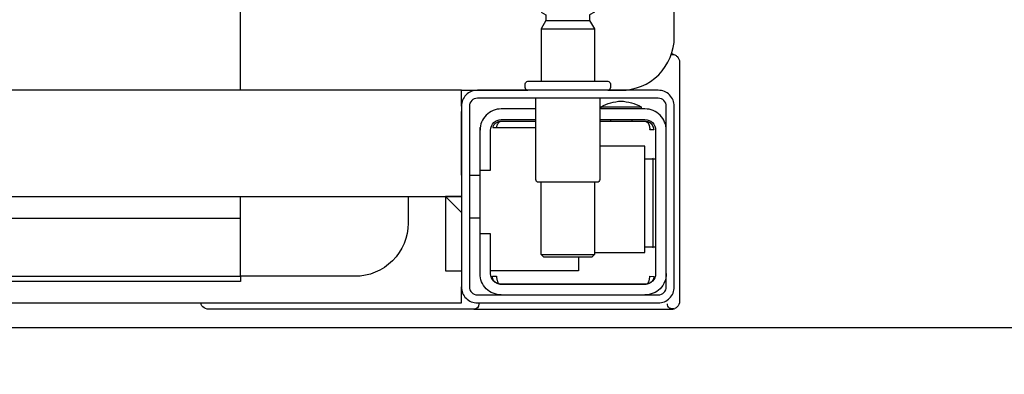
# Model space of a CAD drawing. Header units: millimetres. Extents: x 42924 to 92944, y -369470 to -179866.
# Tile 216 of 256: x 61086.78 to 61105.28, y -184054.51 to -184047.84. Entities that reach past the tile are written whole.
import ezdxf

# ---------------------------------------------------------------- set-up
doc = ezdxf.new("R2010")
doc.units = ezdxf.units.MM
doc.layers.get('0').update_dxf_attribs({"color": 8})
doc.layers.add('!! 1_zabudowa GK', color=8, linetype='Continuous')
doc.layers.add('!!_@ wypos sanit nd', color=8, linetype='Continuous', plot=False)
doc.layers.add('E_SAP_ZASIĘG', color=150, linetype='Continuous', plot=False)

# ---------------------------------------------------------------- blocks, each defined once
blk = doc.blocks.new('A$C4ebe9e89')
for points in [[(-0.15993, 0.04968), (-0.17248, 0.04968, 0.405519), (-0.172, 0.05018), (-0.172, 0.05088, 0.414214), (-0.1725, 0.05138), (-0.1875, 0.05138, 0.414214), (-0.188, 0.05088), (-0.188, 0.05018, 0.405519), (-0.18751, 0.04968), (-0.19, 0.04968, -0.414214), (-0.2, 0.05968), (-0.2, 0.13968, -0.266001), (-0.19506, 0.1483)], [(-0.185, 0.06836), (-0.185, 0.06812, -0.050055), (-0.18485, 0.06786), (-0.18364, 0.06745, -0.719897), (-0.18364, 0.06707), (-0.18485, 0.06666, -0.050055), (-0.185, 0.0664), (-0.185, 0.06612, -0.050055), (-0.18485, 0.06586), (-0.18364, 0.06545, -0.719897), (-0.18364, 0.06507), (-0.18485, 0.06466, -0.050055), (-0.185, 0.0644), (-0.1841, 0.06388), (-0.1841, 0.06282), (-0.185, 0.06126), (-0.185, 0.05138)], [(-0.175, 0.06836), (-0.175, 0.06812, 0.050055), (-0.17514, 0.06786), (-0.17636, 0.06745, 0.719897), (-0.17636, 0.06707), (-0.17514, 0.06666, 0.050055), (-0.175, 0.0664), (-0.175, 0.06612, 0.050055), (-0.17514, 0.06586), (-0.17636, 0.06545, 0.719897), (-0.17636, 0.06507), (-0.17514, 0.06466, 0.050055), (-0.175, 0.0644), (-0.1759, 0.06388), (-0.1759, 0.06282), (-0.175, 0.06126), (-0.175, 0.05138)], [(-0.20011, 0.05634, 0.091301), (-0.20055, 0.05604, 0.198909), (-0.20099, 0.05497)], [(-0.19944, 0.0564, 0.170835), (-0.20011, 0.05634)], [(-0.186, 0.04818), (-0.186, 0.03288, 0.414214), (-0.1855, 0.03238), (-0.1745, 0.03238, 0.414214), (-0.174, 0.03288), (-0.174, 0.04818)], [(-0.1985, 0.04218, -0.414214), (-0.1945, 0.04618), (-0.18625, 0.04618), (-0.18625, 0.04656), (-0.19375, 0.04656), (-0.19375, 0.04618)], [(-0.18625, 0.04656, 0.119096), (-0.19, 0.04764, 0.119096), (-0.19375, 0.04656)], [(-0.174, 0.04618), (-0.1675, 0.04618, -0.414214), (-0.1635, 0.04218), (-0.16353, 0.04268)], [(-0.186, 0.04418), (-0.1945, 0.04418, 0.414214), (-0.1965, 0.04218), (-0.1965, 0.01518, 0.414214), (-0.1945, 0.01318), (-0.1675, 0.01318, 0.414214), (-0.1655, 0.01518), (-0.1655, 0.02268), (-0.1635, 0.02268), (-0.1635, 0.04218)], [(-0.1635, 0.03468), (-0.1655, 0.03468), (-0.1655, 0.04218, 0.414214), (-0.1675, 0.04418), (-0.174, 0.04418)], [(-0.1945, 0.02025), (-0.19515, 0.02024), (-0.19542, 0.02024), (-0.1956, 0.02024), (-0.19567, 0.02024, 0.116465), (-0.19589, 0.02018), (-0.19601, 0.02013), (-0.19601, 0.03683), (-0.19589, 0.03678, 0.116465), (-0.19567, 0.03672), (-0.19542, 0.03672), (-0.19515, 0.03672), (-0.1945, 0.03671)], [(-0.15, 0.02968), (-0.15, 0.02468, 0.414214), (-0.14, 0.01468), (-0.11847, 0.01468), (-0.11847, 0.02968)], [(-0.1675, 0.01118, 0.414214), (-0.1635, 0.01518), (-0.1635, 0.02268)], [(-0.1985, 0.01518, 0.414214), (-0.1945, 0.01118)], [(-0.20099, 0.00998, 0.198909), (-0.20055, 0.00892, 0.091301), (-0.20011, 0.00862)], [(-0.16237, 0.00849), (-0.16249, 0.00849), (-0.16269, 0.00849), (-0.16294, 0.00849), (-0.16323, 0.00849), (-0.16357, 0.00849), (-0.16393, 0.00849), (-0.16428, 0.00849), (-0.19771, 0.00849), (-0.19841, 0.00849), (-0.19903, 0.00849), (-0.19948, 0.00849), (-0.19961, 0.00849), (-0.19973, 0.00851), (-0.19984, 0.00853), (-0.20003, 0.00859, 0.517033), (-0.1987, 0.00952)], [(-0.1633, 0.00948, 0.412536), (-0.1623, 0.00848), (-0.1125, 0.00848), (-0.11221, 0.00851), (-0.11193, 0.0086), (-0.11168, 0.00873), (-0.11145, 0.00892), (-0.11126, 0.00914), (-0.11112, 0.0094), (-0.11104, 0.00968)]]:
    blk.add_lwpolyline(points, format="xyb")
for points in [[(-0.11847, 0.04968), (-0.11847, 0.13968), (0.11153, 0.13968), (0.11153, 0.04968)], [(-0.175, 0.06126), (-0.185, 0.06126)], [(-0.1759, 0.06282), (-0.1841, 0.06282)], [(-0.20001, 0.05638), (-0.19987, 0.05642), (-0.19976, 0.05645), (-0.19962, 0.05647), (-0.19948, 0.05647)], [(-0.20099, 0.05497), (-0.20099, 0.00998)], [(-0.16, 0.04668), (-0.16, 0.04968), (0.16, 0.04968), (0.16, 0.04668)], [(-0.16, 0.03368), (-0.16, 0.04568)], [(-0.19478, 0.04378), (-0.186, 0.04378)], [(-0.192, 0.04418), (-0.192, 0.04378)], [(-0.188, 0.04418), (-0.188, 0.04378)], [(-0.16664, 0.04268), (-0.16666, 0.04284), (-0.16669, 0.04295), (-0.16672, 0.04306), (-0.16675, 0.04316), (-0.16679, 0.04326), (-0.16683, 0.04337), (-0.16689, 0.04346), (-0.16694, 0.04355), (-0.16701, 0.04363), (-0.1671, 0.0437), (-0.16718, 0.04375), (-0.16728, 0.04378), (-0.16718, 0.04377), (-0.16708, 0.04376), (-0.16696, 0.04373), (-0.16686, 0.0437), (-0.16677, 0.04367), (-0.16666, 0.04362), (-0.16657, 0.04357), (-0.16646, 0.0435), (-0.16636, 0.04342), (-0.16627, 0.04334), (-0.16618, 0.04324), (-0.1661, 0.04314), (-0.16603, 0.04303), (-0.16597, 0.04292), (-0.16592, 0.0428), (-0.16588, 0.04268), (-0.174, 0.04268)], [(-0.174, 0.04378), (-0.16722, 0.04378)], [(-0.185, 0.01918), (-0.1945, 0.01918), (-0.1945, 0.03918), (-0.186, 0.03918)], [(-0.19591, 0.03679), (-0.19602, 0.03679), (-0.19616, 0.03679), (-0.19632, 0.03679), (-0.1965, 0.03679)], [(-0.1615, 0.03368), (-0.1635, 0.03368)], [(-0.185, 0.03238), (-0.185, 0.01876), (-0.1845, 0.01826), (-0.1755, 0.01826), (-0.175, 0.01876), (-0.175, 0.03238)], [(0.16, 0.02668), (0.157, 0.02968), (0.16, 0.02968), (-0.16, 0.02968), (-0.157, 0.02968), (-0.16, 0.02668)], [(-0.157, 0.02968), (-0.157, 0.01568), (-0.16, 0.01568)], [(0.10602, 0.02968), (0.10602, 0.0256), (-0.11847, 0.0256)], [(-0.1615, 0.02568), (-0.1635, 0.02568)], [(-0.1965, 0.02017), (-0.19632, 0.02017), (-0.19616, 0.02017), (-0.19602, 0.02017), (-0.19591, 0.02017)], [(-0.175, 0.01876), (-0.185, 0.01876)], [(-0.182, 0.01826), (-0.182, 0.01568), (-0.1655, 0.01568)], [(-0.16636, 0.01353), (-0.16625, 0.01364), (-0.16618, 0.01371), (-0.16612, 0.01379), (-0.16606, 0.01388), (-0.166, 0.01398), (-0.16596, 0.01407), (-0.16592, 0.01417), (-0.16589, 0.01428), (-0.16586, 0.01438), (-0.16584, 0.01449), (-0.16583, 0.01459), (-0.16583, 0.01469), (-0.16593, 0.01468), (-0.16606, 0.01468), (-0.1663, 0.01468), (-0.1664, 0.01468), (-0.16651, 0.01468), (-0.16661, 0.01468), (-0.16661, 0.01458), (-0.16662, 0.01448), (-0.16663, 0.01438), (-0.16664, 0.01428), (-0.16665, 0.01418), (-0.16667, 0.01407), (-0.1667, 0.01397), (-0.16673, 0.01387), (-0.16676, 0.01377), (-0.1668, 0.01366), (-0.16685, 0.01356), (-0.1669, 0.01347), (-0.16697, 0.01338), (-0.16704, 0.01331), (-0.16712, 0.01325), (-0.16725, 0.01318), (-0.19475, 0.01318), (-0.19493, 0.01328), (-0.19501, 0.01336), (-0.19507, 0.01344), (-0.19513, 0.01353), (-0.19518, 0.01363), (-0.19522, 0.01372), (-0.19526, 0.01383), (-0.19529, 0.01393), (-0.19532, 0.01405), (-0.19534, 0.01415), (-0.19536, 0.01425), (-0.19537, 0.01435), (-0.19538, 0.01446), (-0.19538, 0.01458), (-0.19539, 0.01468), (-0.19617, 0.01467), (-0.19616, 0.01456), (-0.19615, 0.01446), (-0.19613, 0.01435), (-0.1961, 0.01425), (-0.19607, 0.01415), (-0.19603, 0.01405), (-0.19598, 0.01395), (-0.19592, 0.01386), (-0.19586, 0.01377), (-0.19579, 0.01369), (-0.19571, 0.01361), (-0.19563, 0.01353)], [(-0.03305, 0.00968), (-0.16, 0.00968), (-0.16, 0.01268)]]:
    blk.add_lwpolyline(points)
for points in [[(-0.2, 0.01268), (-0.2, 0.04668, -0.414214), (-0.197, 0.04968), (-0.163, 0.04968, -0.414214), (-0.16, 0.04668), (-0.16, 0.01268, -0.414214), (-0.163, 0.00968), (-0.197, 0.00968, -0.414214)], [(-0.1615, 0.04668), (-0.1615, 0.01268, -0.414214), (-0.163, 0.01118), (-0.197, 0.01118, -0.414214), (-0.1985, 0.01268), (-0.1985, 0.04668, -0.414214), (-0.197, 0.04818), (-0.163, 0.04818, -0.414214)]]:
    blk.add_lwpolyline(points, format="xyb", close=True)
for points in [[(-0.19467, 0.04378), (-0.19466, 0.04378), (-0.19466, 0.04378), (-0.19466, 0.04378), (-0.19466, 0.04378), (-0.19466, 0.04378), (-0.19466, 0.04378), (-0.19466, 0.04378), (-0.19466, 0.04378), (-0.19466, 0.04378), (-0.19466, 0.04378), (-0.19466, 0.04378), (-0.19466, 0.04378), (-0.19466, 0.04378), (-0.19466, 0.04378), (-0.19466, 0.04378), (-0.19466, 0.04378), (-0.19467, 0.04378), (-0.19467, 0.04378), (-0.19467, 0.04378), (-0.19467, 0.04378), (-0.19468, 0.04378), (-0.19468, 0.04378), (-0.19469, 0.04378), (-0.1947, 0.04378), (-0.1947, 0.04378), (-0.19471, 0.04378), (-0.19471, 0.04378), (-0.19471, 0.04378), (-0.19471, 0.04378), (-0.19472, 0.04378), (-0.19472, 0.04378), (-0.19472, 0.04377), (-0.19472, 0.04377), (-0.19473, 0.04377), (-0.19473, 0.04377), (-0.19473, 0.04377), (-0.19473, 0.04377), (-0.19473, 0.04377), (-0.19473, 0.04377), (-0.19474, 0.04377), (-0.19474, 0.04377), (-0.19474, 0.04377), (-0.19474, 0.04377), (-0.19474, 0.04377), (-0.19475, 0.04377), (-0.19475, 0.04377), (-0.19475, 0.04377), (-0.19475, 0.04377), (-0.19476, 0.04377), (-0.19476, 0.04377), (-0.19476, 0.04377), (-0.19477, 0.04376), (-0.19477, 0.04376), (-0.19477, 0.04376), (-0.19478, 0.04376), (-0.19479, 0.04376), (-0.19479, 0.04376), (-0.1948, 0.04375), (-0.19481, 0.04375), (-0.19481, 0.04375), (-0.19482, 0.04374), (-0.19483, 0.04374), (-0.19483, 0.04374), (-0.19484, 0.04373), (-0.19485, 0.04373), (-0.19485, 0.04373), (-0.19486, 0.04372), (-0.19487, 0.04372), (-0.19488, 0.04371), (-0.19488, 0.04371), (-0.19489, 0.0437), (-0.1949, 0.0437), (-0.1949, 0.04369), (-0.19491, 0.04369), (-0.19492, 0.04368), (-0.19493, 0.04368), (-0.19493, 0.04367), (-0.19494, 0.04367), (-0.19495, 0.04366), (-0.19495, 0.04366), (-0.19496, 0.04365), (-0.19497, 0.04364), (-0.19497, 0.04364), (-0.19498, 0.04363), (-0.19499, 0.04362), (-0.19499, 0.04362), (-0.195, 0.04361), (-0.19501, 0.0436), (-0.19501, 0.04359), (-0.19502, 0.04359), (-0.19503, 0.04358), (-0.19503, 0.04357), (-0.19504, 0.04356), (-0.19504, 0.04356), (-0.19505, 0.04355), (-0.19506, 0.04354), (-0.19506, 0.04353), (-0.19507, 0.04352), (-0.19508, 0.04351), (-0.19508, 0.0435), (-0.19509, 0.04349), (-0.19509, 0.04349), (-0.1951, 0.04348), (-0.19511, 0.04347), (-0.19511, 0.04346), (-0.19512, 0.04345), (-0.19512, 0.04344), (-0.19513, 0.04343), (-0.19513, 0.04342), (-0.19514, 0.04341), (-0.19515, 0.0434), (-0.19515, 0.04339), (-0.19516, 0.04338), (-0.19516, 0.04337), (-0.19517, 0.04336), (-0.19517, 0.04334), (-0.19518, 0.04333), (-0.19518, 0.04332), (-0.19519, 0.04331), (-0.19519, 0.0433), (-0.1952, 0.04329), (-0.1952, 0.04328), (-0.19521, 0.04327), (-0.19521, 0.04325), (-0.19522, 0.04324), (-0.19522, 0.04323), (-0.19523, 0.04322), (-0.19523, 0.04321), (-0.19524, 0.04319), (-0.19524, 0.04318), (-0.19525, 0.04317), (-0.19525, 0.04316), (-0.19526, 0.04313), (-0.19527, 0.04311), (-0.19527, 0.04308), (-0.19528, 0.04306), (-0.19529, 0.04303), (-0.1953, 0.043), (-0.1953, 0.04298), (-0.19531, 0.04295), (-0.19532, 0.04292), (-0.19532, 0.0429), (-0.19533, 0.04287), (-0.19533, 0.04285), (-0.19534, 0.04282), (-0.19534, 0.04279), (-0.19535, 0.04277), (-0.19535, 0.04274), (-0.19536, 0.04271), (-0.19536, 0.04269), (-0.19536, 0.04266), (-0.19537, 0.04263), (-0.19537, 0.04261), (-0.19537, 0.04258), (-0.19537, 0.04257), (-0.19537, 0.04256), (-0.19537, 0.04255), (-0.19537, 0.04255), (-0.19537, 0.04254), (-0.19538, 0.04253), (-0.19538, 0.04253), (-0.19538, 0.04252), (-0.19538, 0.04252), (-0.19538, 0.04251), (-0.19538, 0.04251), (-0.19538, 0.0425), (-0.19538, 0.04249), (-0.19538, 0.04249), (-0.19538, 0.04248), (-0.19538, 0.04248), (-0.19538, 0.04248), (-0.19538, 0.04247), (-0.19538, 0.04247), (-0.19538, 0.04246), (-0.19538, 0.04246), (-0.19538, 0.04246), (-0.19538, 0.04245), (-0.19538, 0.04245), (-0.19538, 0.04245), (-0.19538, 0.04244), (-0.19538, 0.04244), (-0.19538, 0.04244), (-0.19538, 0.04244), (-0.19538, 0.04243), (-0.19538, 0.04243), (-0.19538, 0.04243), (-0.19538, 0.04242), (-0.19538, 0.04242), (-0.19538, 0.04241), (-0.19538, 0.04241), (-0.19538, 0.0424), (-0.19538, 0.0424), (-0.19538, 0.04239), (-0.19538, 0.04239), (-0.19538, 0.04239), (-0.19538, 0.04238), (-0.19538, 0.04238), (-0.19538, 0.04237), (-0.19538, 0.04237), (-0.19538, 0.04236), (-0.19538, 0.04236), (-0.19538, 0.04235), (-0.19538, 0.04235), (-0.19538, 0.04234), (-0.19538, 0.04234), (-0.19538, 0.04234), (-0.19538, 0.04233), (-0.19538, 0.04232), (-0.19538, 0.04232), (-0.19538, 0.04231), (-0.19538, 0.04231), (-0.19538, 0.04231), (-0.19538, 0.0423), (-0.19538, 0.0423), (-0.19538, 0.04229), (-0.19538, 0.04229), (-0.19538, 0.04229), (-0.19538, 0.04229), (-0.19538, 0.04228), (-0.19538, 0.04228), (-0.19538, 0.04228), (-0.19538, 0.04228), (-0.19539, 0.04228), (-0.19539, 0.04228), (-0.19539, 0.04228), (-0.19539, 0.04227), (-0.19539, 0.04227), (-0.1954, 0.04227), (-0.1954, 0.04227), (-0.1954, 0.04227), (-0.1954, 0.04227), (-0.19541, 0.04227), (-0.19541, 0.04227), (-0.19542, 0.04227), (-0.19542, 0.04227), (-0.19543, 0.04228), (-0.19544, 0.04228), (-0.19545, 0.04228), (-0.19545, 0.04228), (-0.19546, 0.04228), (-0.19546, 0.04228), (-0.19546, 0.04228), (-0.19547, 0.04228), (-0.19548, 0.04228), (-0.19549, 0.04228), (-0.19549, 0.04228), (-0.1955, 0.04228), (-0.19551, 0.04228), (-0.19552, 0.04228), (-0.19553, 0.04228), (-0.19554, 0.04228), (-0.19555, 0.04228), (-0.19556, 0.04228), (-0.19557, 0.04228), (-0.19558, 0.04228), (-0.19559, 0.04228), (-0.19561, 0.04228), (-0.19563, 0.04228), (-0.19565, 0.04228), (-0.19568, 0.04228), (-0.1957, 0.04228), (-0.19574, 0.04228), (-0.19576, 0.04228), (-0.19578, 0.04228), (-0.19595, 0.04228), (-0.19596, 0.04228), (-0.19598, 0.04228), (-0.19599, 0.04228), (-0.196, 0.04228), (-0.19602, 0.04228), (-0.19603, 0.04228), (-0.19604, 0.04228), (-0.19605, 0.04228), (-0.19606, 0.04228), (-0.19607, 0.04228), (-0.19608, 0.04228), (-0.19609, 0.04228), (-0.1961, 0.04228), (-0.19611, 0.04228), (-0.19612, 0.04228), (-0.19613, 0.04229), (-0.19613, 0.04229), (-0.19614, 0.04229), (-0.19614, 0.04229), (-0.19615, 0.04229), (-0.19615, 0.04229), (-0.19615, 0.04229), (-0.19615, 0.04229), (-0.19616, 0.04229), (-0.19616, 0.04229), (-0.19616, 0.04228), (-0.19616, 0.04228), (-0.19616, 0.04228), (-0.19616, 0.04228), (-0.19616, 0.04228), (-0.19616, 0.04228), (-0.19616, 0.04227), (-0.19616, 0.04227), (-0.19616, 0.04227), (-0.19617, 0.04227), (-0.19617, 0.04227), (-0.19617, 0.04227), (-0.19617, 0.04227), (-0.19617, 0.04227), (-0.19617, 0.04227), (-0.19617, 0.04227), (-0.19617, 0.04228), (-0.19617, 0.04228), (-0.19617, 0.04228), (-0.19617, 0.04229), (-0.19617, 0.04229), (-0.19617, 0.04229), (-0.19617, 0.0423), (-0.19617, 0.04231), (-0.19617, 0.04232), (-0.19617, 0.04233), (-0.19617, 0.04234), (-0.19616, 0.04234), (-0.19616, 0.04234), (-0.19616, 0.04235), (-0.19616, 0.04235), (-0.19616, 0.04236), (-0.19616, 0.04236), (-0.19616, 0.04237), (-0.19616, 0.04238), (-0.19616, 0.04239), (-0.19616, 0.04239), (-0.19616, 0.0424), (-0.19616, 0.0424), (-0.19616, 0.04241), (-0.19616, 0.04241), (-0.19616, 0.04241), (-0.19616, 0.04242), (-0.19616, 0.04242), (-0.19616, 0.04243), (-0.19616, 0.04243), (-0.19616, 0.04244), (-0.19616, 0.04244), (-0.19616, 0.04245), (-0.19616, 0.04245), (-0.19616, 0.04246), (-0.19616, 0.04246), (-0.19615, 0.04246), (-0.19615, 0.04246), (-0.19615, 0.04247), (-0.19615, 0.04247), (-0.19615, 0.04248), (-0.19615, 0.04248), (-0.19615, 0.04248), (-0.19615, 0.04249), (-0.19615, 0.04249), (-0.19615, 0.0425), (-0.19615, 0.04251), (-0.19615, 0.04251), (-0.19615, 0.04252), (-0.19615, 0.04252), (-0.19614, 0.04253), (-0.19614, 0.04254), (-0.19614, 0.04254), (-0.19614, 0.04255), (-0.19614, 0.04256), (-0.19614, 0.04256), (-0.19614, 0.04257), (-0.19614, 0.04258), (-0.19613, 0.04259), (-0.19613, 0.0426), (-0.19613, 0.0426), (-0.19613, 0.04261), (-0.19612, 0.04263), (-0.19612, 0.04264), (-0.19612, 0.04266), (-0.19611, 0.04268), (-0.19611, 0.04269), (-0.1961, 0.04271), (-0.1961, 0.04273), (-0.19609, 0.04274), (-0.19609, 0.04276), (-0.19608, 0.04277), (-0.19608, 0.04279), (-0.19607, 0.04281), (-0.19606, 0.04282), (-0.19606, 0.04284), (-0.19605, 0.04285), (-0.19605, 0.04287), (-0.19604, 0.04288), (-0.19603, 0.0429), (-0.19602, 0.04291), (-0.19602, 0.04293), (-0.19601, 0.04295), (-0.196, 0.04296), (-0.19599, 0.04298), (-0.19599, 0.04299), (-0.19598, 0.043), (-0.19597, 0.04302), (-0.19596, 0.04303), (-0.19595, 0.04305), (-0.19595, 0.04306), (-0.19594, 0.04308), (-0.19593, 0.04309), (-0.19592, 0.04311), (-0.19591, 0.04312), (-0.1959, 0.04313), (-0.19589, 0.04315), (-0.19588, 0.04316), (-0.19587, 0.04317), (-0.19586, 0.04319), (-0.19585, 0.0432), (-0.19584, 0.04321), (-0.19583, 0.04323), (-0.19582, 0.04324), (-0.19581, 0.04325), (-0.1958, 0.04327), (-0.19578, 0.04328), (-0.19577, 0.04329), (-0.19576, 0.0433), (-0.19575, 0.04332), (-0.19574, 0.04333), (-0.19573, 0.04334), (-0.19571, 0.04335), (-0.1957, 0.04336), (-0.19569, 0.04338), (-0.19568, 0.04339), (-0.19567, 0.0434), (-0.19565, 0.04341), (-0.19564, 0.04342), (-0.19563, 0.04343), (-0.19561, 0.04344), (-0.1956, 0.04345), (-0.19559, 0.04346), (-0.19557, 0.04347), (-0.19556, 0.04348), (-0.19555, 0.04349), (-0.19553, 0.0435), (-0.19552, 0.04351), (-0.19551, 0.04352), (-0.19549, 0.04353), (-0.19548, 0.04354), (-0.19546, 0.04355), (-0.19545, 0.04356), (-0.19543, 0.04357), (-0.19542, 0.04358), (-0.19541, 0.04358), (-0.19539, 0.04359), (-0.19538, 0.0436), (-0.19536, 0.04361), (-0.19535, 0.04362), (-0.19533, 0.04362), (-0.19532, 0.04363), (-0.1953, 0.04364), (-0.19529, 0.04365), (-0.19527, 0.04365), (-0.19525, 0.04366), (-0.19524, 0.04367), (-0.19522, 0.04367), (-0.19521, 0.04368), (-0.19519, 0.04368), (-0.19518, 0.04369), (-0.19516, 0.0437), (-0.19514, 0.0437), (-0.19513, 0.04371), (-0.19511, 0.04371), (-0.1951, 0.04372), (-0.19508, 0.04372), (-0.19506, 0.04373), (-0.19505, 0.04373), (-0.19503, 0.04373), (-0.19501, 0.04374), (-0.195, 0.04374), (-0.19498, 0.04375), (-0.19496, 0.04375), (-0.19495, 0.04375), (-0.19493, 0.04376), (-0.19491, 0.04376), (-0.19491, 0.04376), (-0.1949, 0.04376), (-0.19489, 0.04376), (-0.19488, 0.04376), (-0.19487, 0.04377), (-0.19486, 0.04377), (-0.19485, 0.04377), (-0.19483, 0.04377), (-0.19482, 0.04377), (-0.19481, 0.04377), (-0.1948, 0.04377), (-0.19479, 0.04377), (-0.19479, 0.04377), (-0.19478, 0.04377), (-0.19478, 0.04378), (-0.19477, 0.04378), (-0.19476, 0.04378), (-0.19475, 0.04378), (-0.19475, 0.04378), (-0.19474, 0.04378), (-0.19474, 0.04378), (-0.19473, 0.04378), (-0.19473, 0.04378), (-0.19471, 0.04378), (-0.1947, 0.04378), (-0.1947, 0.04378), (-0.19469, 0.04378), (-0.19469, 0.04378), (-0.19469, 0.04378), (-0.19469, 0.04378), (-0.19469, 0.04378), (-0.19468, 0.04378), (-0.19468, 0.04378), (-0.19468, 0.04378), (-0.19467, 0.04378), (-0.19467, 0.04378), (-0.19467, 0.04378), (-0.19467, 0.04378)], [(-0.11847, 0.01368), (0.11153, 0.01368), (0.11153, 0.01468), (-0.11847, 0.01468)]]:
    blk.add_lwpolyline(points, close=True)

msp = doc.modelspace()

# ---------------------------------------------------------------- linework, layer by layer
at = {"layer": '!! 1_zabudowa GK'}
msp.add_lwpolyline([(61135.43682, -184053.6378), (60824.56735, -184053.6378)], dxfattribs=at)
at = {"layer": 'E_SAP_ZASIĘG'}
for centre in [(61589.69013, -184051.49546), (61459.23087, -184571.00094)]:
    msp.add_circle(centre, 600, dxfattribs=at)

# ---------------------------------------------------------------- block references
at = {"layer": '!!_@ wypos sanit nd', "xscale": -100, "yscale": 100, "zscale": 100}
msp.add_blockref('A$C4ebe9e89', (61079.07918, -184054.13485), dxfattribs=at)

doc.saveas('drawing.dxf')
